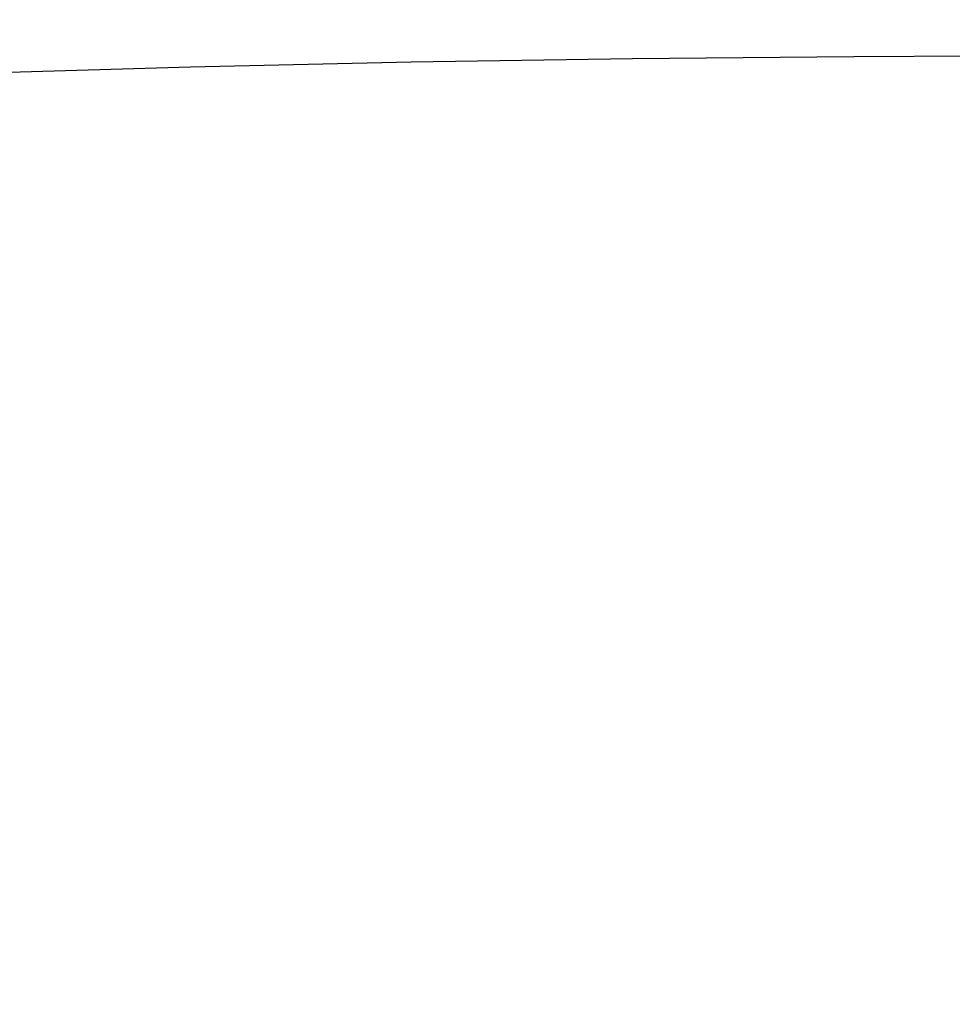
# Model space of a CAD drawing. Header units: millimetres. Extents: x 269 to 445, y 52 to 491.
# Tile 60 of 88: x 356.237 to 356.792, y 110.831 to 111.417. Entities that reach past the tile are written whole.
import ezdxf

# ---------------------------------------------------------------- set-up
doc = ezdxf.new("R2010")
doc.units = ezdxf.units.MM
doc.header["$LTSCALE"] = 47.498
doc.layers.get('0').update_dxf_attribs({"linetype": 'CONTINUOUS'})
doc.layers.add('KONSTR_EL', color=7, linetype='CONTINUOUS')

msp = doc.modelspace()

# ---------------------------------------------------------------- linework, layer by layer
at = {"color": 7, "linetype": 'CONTINUOUS'}
for radius, start, end in [(74, 15.6803501, 164.3196499), (60, 5.7391705, 174.2608295)]:
    msp.add_arc((356.86526, 90.99597), radius, start, end, dxfattribs=at)
at = {"layer": 'KONSTR_EL', "color": 4, "linetype": 'CONTINUOUS'}
for radius in [34, 27.2, 20.4]:
    msp.add_circle((356.86526, 90.99597), radius, dxfattribs=at)

doc.saveas('drawing.dxf')
